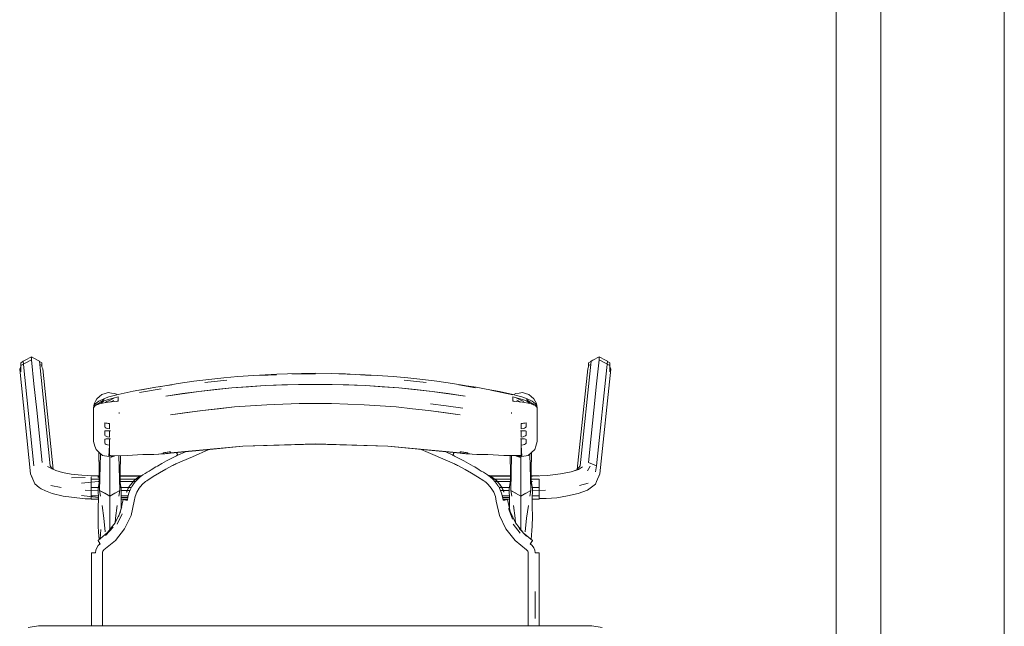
# Model space of a CAD drawing. Header units: millimetres. Extents: x 321 to 585, y -277 to 9.
# Tile 73 of 256: x 395.33 to 397.09, y -214.26 to -213.17. Entities that reach past the tile are written whole.
import ezdxf

# ---------------------------------------------------------------- set-up
doc = ezdxf.new("R2010")
doc.units = ezdxf.units.MM
doc.header["$MEASUREMENT"] = 0
for name, color, linetype, lineweight in [('IFC-Elemento de mobília-Contorno', 152, 'Continuous', 5), ('IFC-Laje-Contorno', 134, 'Continuous', 5), ('IFC-Viga-Contorno', 66, 'Continuous', 5)]:
    doc.layers.add(name, color=color, linetype=linetype, lineweight=lineweight)

msp = doc.modelspace()

# ---------------------------------------------------------------- linework, layer by layer
at = {"layer": 'IFC-Elemento de mobília-Contorno', "color": 7, "lineweight": 5}
for p, q in [((395.34, -213.7816), (395.351, -213.7754)), ((395.351, -213.7806), (395.351, -213.7754)), ((395.351, -213.7754), (395.362, -213.7816)), ((396.3537, -213.7816), (396.3647, -213.7754)), ((396.3647, -213.7806), (396.3647, -213.7754)), ((396.3647, -213.7754), (396.3758, -213.7816)), ((395.3302, -213.7973), (395.3322, -213.7926)), ((395.3322, -213.7911), (395.351, -213.7806)), ((395.3322, -213.7859), (395.3359, -213.7839)), ((395.3322, -213.7911), (395.3322, -213.7859)), ((395.3322, -213.802), (395.3322, -213.7911)), ((395.3359, -213.7839), (395.3362, -213.7831)), ((395.3362, -213.7831), (395.34, -213.7816)), ((395.3362, -213.7831), (395.3556, -213.97)), ((395.351, -213.7806), (395.3512, -213.7807)), ((395.3512, -213.7807), (395.3557, -213.8239)), ((395.362, -213.7816), (395.3655, -213.7829)), ((395.3655, -213.7829), (395.3848, -213.9698)), ((395.3655, -213.7829), (395.3658, -213.7837)), ((395.3658, -213.7837), (395.3699, -213.7859)), ((395.3661, -213.789), (395.3699, -213.7911)), ((395.3699, -213.7932), (395.3699, -213.7859)), ((395.3699, -213.7911), (395.3699, -213.7859)), ((395.3699, -213.7932), (395.3699, -213.7911)), ((395.3699, -213.7932), (395.3715, -213.7971)), ((396.3309, -213.9698), (396.3503, -213.7829)), ((396.3442, -213.7971), (396.3459, -213.7932)), ((396.3459, -213.7859), (396.3499, -213.7837)), ((396.3459, -213.7911), (396.3459, -213.7859)), ((396.3459, -213.7911), (396.3496, -213.789)), ((396.3459, -213.7932), (396.3459, -213.7911)), ((396.3499, -213.7837), (396.3503, -213.7829)), ((396.3503, -213.7829), (396.3537, -213.7816)), ((396.3601, -213.8239), (396.3645, -213.7807)), ((396.3602, -213.97), (396.3795, -213.7831)), ((396.3645, -213.7807), (396.3647, -213.7806)), ((396.3647, -213.7806), (396.3836, -213.7911)), ((396.3758, -213.7816), (396.3795, -213.7831)), ((396.3795, -213.7831), (396.3798, -213.7839)), ((396.3798, -213.7839), (396.3836, -213.7859)), ((396.3836, -213.7926), (396.3836, -213.7859)), ((396.3836, -213.7911), (396.3836, -213.7859)), ((396.3836, -213.802), (396.3836, -213.7911)), ((396.3836, -213.7926), (396.3856, -213.7973)), ((395.3302, -213.7973), (395.3495, -213.9842)), ((395.3715, -213.7971), (395.3901, -213.9761)), ((395.6944, -213.8128), (395.7195, -213.8107)), ((395.7195, -213.8107), (395.7478, -213.8086)), ((395.7478, -213.8086), (395.7892, -213.8062)), ((395.7589, -213.8085), (395.7886, -213.8076)), ((395.7892, -213.8062), (395.8082, -213.8057)), ((395.8082, -213.8057), (395.833, -213.805)), ((395.816, -213.8057), (395.8581, -213.8057)), ((395.833, -213.805), (395.8581, -213.8049)), ((395.8581, -213.8049), (395.8863, -213.8051)), ((395.8863, -213.8051), (395.9118, -213.8057)), ((395.9002, -213.8057), (395.929, -213.8067)), ((395.9118, -213.8057), (395.929, -213.8067)), ((395.929, -213.8067), (395.9572, -213.8085)), ((395.9365, -213.8072), (395.9684, -213.8086)), ((395.9684, -213.8086), (395.9967, -213.8107)), ((395.9967, -213.8107), (396.0233, -213.813)), ((396.3256, -213.9764), (396.3442, -213.7971)), ((396.3662, -213.9842), (396.3856, -213.7973)), ((395.3557, -213.8239), (395.3605, -213.8706)), ((395.5732, -213.8298), (395.6018, -213.8253)), ((395.5793, -213.8288), (395.6131, -213.8232)), ((395.6131, -213.8232), (395.6409, -213.8191)), ((395.6409, -213.8191), (395.6676, -213.8157)), ((395.6606, -213.8212), (395.6999, -213.817)), ((395.6676, -213.8157), (395.6944, -213.8128)), ((395.7089, -213.8309), (395.7685, -213.8268)), ((395.7387, -213.8288), (395.7685, -213.8268)), ((395.7685, -213.8268), (395.8282, -213.8247)), ((395.7685, -213.8268), (395.7983, -213.8257)), ((395.7983, -213.8257), (395.8282, -213.8247)), ((395.8282, -213.8247), (395.888, -213.8247)), ((395.8282, -213.8247), (395.8581, -213.8247)), ((395.8581, -213.8247), (395.888, -213.8247)), ((395.888, -213.8247), (395.9477, -213.8268)), ((395.888, -213.8247), (395.9178, -213.8257)), ((395.9178, -213.8257), (395.9477, -213.8268)), ((395.9477, -213.8268), (396.0072, -213.8309)), ((395.9477, -213.8268), (395.9774, -213.8288)), ((396.0163, -213.817), (396.0556, -213.8212)), ((396.0233, -213.813), (396.05, -213.8159)), ((396.05, -213.8159), (396.0752, -213.8191)), ((396.0752, -213.8191), (396.103, -213.8232)), ((396.103, -213.8232), (396.1242, -213.8267)), ((396.1143, -213.8253), (396.144, -213.8307)), ((396.1143, -213.8253), (396.1454, -213.8297)), ((396.3552, -213.8706), (396.3601, -213.8239)), ((395.4726, -213.8465), (395.4771, -213.8427)), ((395.4771, -213.8427), (395.4827, -213.841)), ((395.4827, -213.841), (395.4884, -213.8394)), ((395.4884, -213.8394), (395.4943, -213.8401)), ((395.4895, -213.8471), (395.4966, -213.8448)), ((395.4943, -213.8401), (395.5002, -213.8408)), ((395.4966, -213.8448), (395.5057, -213.8425)), ((395.5002, -213.8408), (395.5039, -213.8429)), ((395.5057, -213.8425), (395.5326, -213.837)), ((395.5326, -213.837), (395.5563, -213.8324)), ((395.544, -213.8393), (395.5826, -213.8324)), ((395.5446, -213.8349), (395.5732, -213.8298)), ((395.5563, -213.8324), (395.5732, -213.8298)), ((395.591, -213.8454), (395.6497, -213.8371)), ((395.591, -213.8454), (395.6209, -213.8412)), ((395.6209, -213.8412), (395.6497, -213.8371)), ((395.6497, -213.8371), (395.7089, -213.8309)), ((395.6497, -213.8371), (395.6793, -213.834)), ((395.6793, -213.834), (395.7089, -213.8309)), ((395.7089, -213.8309), (395.7387, -213.8288)), ((395.9774, -213.8288), (396.0072, -213.8309)), ((396.0072, -213.8309), (396.0664, -213.8371)), ((396.0072, -213.8309), (396.0368, -213.834)), ((396.0368, -213.834), (396.0664, -213.8371)), ((396.0664, -213.8371), (396.1252, -213.8454)), ((396.0664, -213.8371), (396.0953, -213.8412)), ((396.0953, -213.8412), (396.1252, -213.8454)), ((396.1454, -213.8297), (396.1629, -213.8331)), ((396.1629, -213.8331), (396.1867, -213.8375)), ((396.1715, -213.8349), (396.2107, -213.8433)), ((396.1867, -213.8375), (396.2105, -213.8425)), ((396.2105, -213.8425), (396.2195, -213.8448)), ((396.2123, -213.8429), (396.216, -213.8408)), ((396.216, -213.8408), (396.2219, -213.8401)), ((396.2195, -213.8448), (396.2266, -213.8471)), ((396.2219, -213.8401), (396.2278, -213.8394)), ((396.2278, -213.8394), (396.2334, -213.8411)), ((396.2334, -213.8411), (396.2391, -213.8427)), ((396.2391, -213.8427), (396.2436, -213.8465)), ((395.4621, -213.8662), (395.4632, -213.8591)), ((395.4621, -213.8662), (395.4651, -213.8593)), ((395.4621, -213.8662), (395.4652, -213.8617)), ((395.4632, -213.8591), (395.4656, -213.8547)), ((395.4638, -213.8641), (395.4652, -213.8624)), ((395.4651, -213.8593), (395.4712, -213.8547)), ((395.4652, -213.8617), (395.4745, -213.8565)), ((395.4652, -213.8624), (395.4743, -213.859)), ((395.4656, -213.8547), (395.468, -213.8503)), ((395.4664, -213.861), (395.4694, -213.8608)), ((395.468, -213.8503), (395.4726, -213.8465)), ((395.4707, -213.8603), (395.4723, -213.858)), ((395.4712, -213.8547), (395.4814, -213.8498)), ((395.4743, -213.859), (395.4884, -213.8564)), ((395.4745, -213.8565), (395.481, -213.8514)), ((395.4745, -213.8565), (395.4882, -213.8515)), ((395.4752, -213.8588), (395.476, -213.8578)), ((395.476, -213.8578), (395.4799, -213.8546)), ((395.4814, -213.8498), (395.4895, -213.8471)), ((395.4836, -213.8572), (395.4858, -213.8552)), ((395.4858, -213.8552), (395.4928, -213.852)), ((395.4882, -213.8515), (395.5057, -213.847)), ((395.4884, -213.8564), (395.5057, -213.8548)), ((395.4913, -213.8561), (395.4984, -213.8532)), ((395.4928, -213.852), (395.4997, -213.8486)), ((395.5022, -213.8551), (395.5057, -213.8541)), ((395.5043, -213.8545), (395.5051, -213.8548)), ((395.5057, -213.849), (395.5057, -213.847)), ((395.5057, -213.8509), (395.5057, -213.849)), ((395.5057, -213.8528), (395.5057, -213.8509)), ((395.5057, -213.8548), (395.5057, -213.8528)), ((395.7136, -213.865), (395.7713, -213.8609)), ((395.7136, -213.865), (395.7425, -213.8629)), ((395.7425, -213.8629), (395.7713, -213.8609)), ((395.7713, -213.8609), (395.8291, -213.8588)), ((395.8002, -213.8598), (395.8291, -213.8588)), ((395.8291, -213.8588), (395.887, -213.8588)), ((395.8291, -213.8588), (395.8581, -213.8588)), ((395.8581, -213.8588), (395.887, -213.8588)), ((395.887, -213.8588), (395.9449, -213.8609)), ((395.887, -213.8588), (395.9159, -213.8598)), ((395.9449, -213.8609), (396.0025, -213.865)), ((395.9449, -213.8609), (395.9737, -213.8629)), ((395.9737, -213.8629), (396.0025, -213.865)), ((396.0633, -213.8591), (396.0917, -213.8631)), ((396.0633, -213.8591), (396.0914, -213.8631)), ((396.0914, -213.8631), (396.1211, -213.8673)), ((396.0917, -213.8631), (396.1211, -213.8673)), ((396.2104, -213.849), (396.2104, -213.847)), ((396.2104, -213.847), (396.2279, -213.8515)), ((396.2104, -213.8509), (396.2104, -213.849)), ((396.2104, -213.8528), (396.2104, -213.8509)), ((396.2104, -213.8548), (396.2104, -213.8528)), ((396.2104, -213.8541), (396.2139, -213.8551)), ((396.2104, -213.8548), (396.2278, -213.8564)), ((396.2107, -213.8548), (396.2116, -213.8544)), ((396.2165, -213.8486), (396.2234, -213.8521)), ((396.2177, -213.8531), (396.2248, -213.8561)), ((396.2234, -213.8521), (396.2303, -213.8552)), ((396.2266, -213.8471), (396.2347, -213.8498)), ((396.2278, -213.8564), (396.2418, -213.859)), ((396.2279, -213.8515), (396.2417, -213.8565)), ((396.2347, -213.8498), (396.2449, -213.8547)), ((396.2352, -213.8514), (396.2417, -213.8565)), ((396.2356, -213.8543), (396.24, -213.8578)), ((396.24, -213.8578), (396.2407, -213.8588)), ((396.2417, -213.8565), (396.2509, -213.8617)), ((396.2418, -213.859), (396.2509, -213.8624)), ((396.2436, -213.8465), (396.2481, -213.8503)), ((396.2436, -213.858), (396.245, -213.8601)), ((396.2449, -213.8547), (396.2508, -213.8591)), ((396.2469, -213.8609), (396.2496, -213.861)), ((396.2481, -213.8503), (396.2505, -213.8546)), ((396.2505, -213.8546), (396.2529, -213.8589)), ((396.2508, -213.8591), (396.2541, -213.8661)), ((396.2509, -213.8617), (396.2541, -213.8661)), ((396.2509, -213.8624), (396.2524, -213.8641)), ((396.2529, -213.8589), (396.2541, -213.8661)), ((395.3605, -213.8706), (395.3654, -213.9173)), ((395.4621, -213.8662), (395.4638, -213.8641)), ((395.4621, -213.8812), (395.4621, -213.8662)), ((395.4621, -213.8962), (395.4621, -213.8812)), ((395.5076, -213.8747), (395.5078, -213.8757)), ((395.5076, -213.8747), (395.508, -213.8769)), ((395.5078, -213.8757), (395.508, -213.8769)), ((395.5994, -213.8792), (395.6563, -213.8711)), ((395.5994, -213.8792), (395.6286, -213.8751)), ((395.6286, -213.8751), (395.6563, -213.8711)), ((395.6563, -213.8711), (395.7136, -213.865)), ((395.6563, -213.8711), (395.685, -213.868)), ((395.685, -213.868), (395.7136, -213.865)), ((396.0025, -213.865), (396.0312, -213.8681)), ((396.0312, -213.8681), (396.0598, -213.8711)), ((396.0598, -213.8711), (396.1167, -213.8792)), ((396.0598, -213.8711), (396.0875, -213.8751)), ((396.0875, -213.8751), (396.1167, -213.8792)), ((396.2081, -213.8769), (396.2085, -213.8747)), ((396.2081, -213.8769), (396.2083, -213.8757)), ((396.2083, -213.8757), (396.2085, -213.8747)), ((396.2524, -213.8641), (396.2541, -213.8661)), ((396.2541, -213.8812), (396.2541, -213.8661)), ((396.2541, -213.8962), (396.2541, -213.8812)), ((396.3504, -213.9173), (396.3552, -213.8706)), ((395.4621, -213.9113), (395.4621, -213.8962)), ((395.4821, -213.893), (395.4841, -213.8936)), ((395.4821, -213.8949), (395.4821, -213.893)), ((395.4821, -213.8969), (395.4821, -213.8949)), ((395.4821, -213.8988), (395.4821, -213.8969)), ((395.4821, -213.9007), (395.4821, -213.8988)), ((395.4841, -213.8936), (395.4863, -213.894)), ((395.4863, -213.894), (395.4884, -213.8943)), ((395.4884, -213.8943), (395.4905, -213.8944)), ((395.4905, -213.8968), (395.4905, -213.8944)), ((395.4905, -213.8992), (395.4905, -213.8968)), ((396.2256, -213.8944), (396.2277, -213.8943)), ((396.2256, -213.8968), (396.2256, -213.8944)), ((396.2256, -213.8992), (396.2256, -213.8968)), ((396.2277, -213.8943), (396.2299, -213.894)), ((396.2299, -213.894), (396.232, -213.8936)), ((396.232, -213.8936), (396.2341, -213.893)), ((396.2341, -213.8949), (396.2341, -213.893)), ((396.2341, -213.8969), (396.2341, -213.8949)), ((396.2341, -213.8988), (396.2341, -213.8969)), ((396.2341, -213.9007), (396.2341, -213.8988)), ((396.2541, -213.9112), (396.2541, -213.8962)), ((395.4621, -213.9263), (395.4621, -213.9113)), ((395.4821, -213.9007), (395.4827, -213.9016)), ((395.4821, -213.9082), (395.4827, -213.9077)), ((395.4821, -213.91), (395.4821, -213.9082)), ((395.4821, -213.9117), (395.4821, -213.91)), ((395.4821, -213.9135), (395.4821, -213.9117)), ((395.4821, -213.9153), (395.4821, -213.9135)), ((395.4821, -213.9153), (395.4827, -213.9162)), ((395.4827, -213.9016), (395.4845, -213.9027)), ((395.4827, -213.9077), (395.4845, -213.9075)), ((395.4827, -213.9162), (395.4845, -213.9173)), ((395.4845, -213.9027), (395.4872, -213.9036)), ((395.4845, -213.9075), (395.4872, -213.9075)), ((395.4872, -213.9036), (395.4905, -213.9041)), ((395.4872, -213.9075), (395.4905, -213.9075)), ((395.4905, -213.9017), (395.4905, -213.8992)), ((395.4905, -213.9041), (395.4905, -213.9017)), ((395.4905, -213.9103), (395.4905, -213.9075)), ((395.4905, -213.9131), (395.4905, -213.9103)), ((395.4905, -213.9159), (395.4905, -213.9131)), ((395.4905, -213.9187), (395.4905, -213.9159)), ((395.4909, -213.9075), (395.4921, -213.9075)), ((395.4909, -213.9075), (395.4921, -213.9075)), ((395.4913, -213.9075), (395.4921, -213.9075)), ((395.4917, -213.9075), (395.4921, -213.9075)), ((396.2241, -213.9075), (396.2249, -213.9075)), ((396.2241, -213.9075), (396.2244, -213.9075)), ((396.2241, -213.9075), (396.2252, -213.9075)), ((396.2241, -213.9075), (396.2249, -213.9075)), ((396.2256, -213.9017), (396.2256, -213.8992)), ((396.2256, -213.9041), (396.2256, -213.9017)), ((396.2256, -213.9041), (396.229, -213.9036)), ((396.2256, -213.9103), (396.2256, -213.9075)), ((396.2256, -213.9075), (396.229, -213.9075)), ((396.2256, -213.9131), (396.2256, -213.9103)), ((396.2256, -213.9159), (396.2256, -213.9131)), ((396.2256, -213.9187), (396.2256, -213.9159)), ((396.229, -213.9036), (396.2317, -213.9027)), ((396.229, -213.9075), (396.2317, -213.9075)), ((396.2317, -213.9027), (396.2334, -213.9016)), ((396.2317, -213.9075), (396.2334, -213.9077)), ((396.2317, -213.9173), (396.2334, -213.9162)), ((396.2334, -213.9016), (396.2341, -213.9007)), ((396.2334, -213.9077), (396.2341, -213.9082)), ((396.2334, -213.9162), (396.2341, -213.9153)), ((396.2341, -213.91), (396.2341, -213.9082)), ((396.2341, -213.9117), (396.2341, -213.91)), ((396.2341, -213.9135), (396.2341, -213.9117)), ((396.2341, -213.9153), (396.2341, -213.9135)), ((396.2541, -213.9263), (396.2541, -213.9112)), ((395.3654, -213.9173), (395.3702, -213.9641)), ((395.4621, -213.9263), (395.4646, -213.9349)), ((395.4821, -213.9228), (395.4827, -213.9222)), ((395.4821, -213.9245), (395.4821, -213.9228)), ((395.4821, -213.9263), (395.4821, -213.9245)), ((395.4821, -213.9281), (395.4821, -213.9263)), ((395.4821, -213.9298), (395.4821, -213.9281)), ((395.4821, -213.9298), (395.4827, -213.9307)), ((395.4827, -213.9222), (395.4845, -213.9221)), ((395.4827, -213.9307), (395.4845, -213.9318)), ((395.4845, -213.9173), (395.4872, -213.9182)), ((395.4845, -213.9221), (395.4872, -213.9221)), ((395.4845, -213.9318), (395.4872, -213.9328)), ((395.4872, -213.9182), (395.4905, -213.9187)), ((395.4872, -213.9221), (395.4905, -213.9221)), ((395.4872, -213.9328), (395.4905, -213.9332)), ((395.4895, -213.9536), (395.4905, -213.9332)), ((395.4905, -213.9249), (395.4905, -213.9221)), ((395.4905, -213.9276), (395.4905, -213.9249)), ((395.4905, -213.9304), (395.4905, -213.9276)), ((395.4905, -213.9332), (395.4905, -213.9304)), ((395.4905, -213.9516), (395.4905, -213.9332)), ((395.4909, -213.922), (395.491, -213.922)), ((395.4913, -213.922), (395.4921, -213.922)), ((395.4913, -213.922), (395.4921, -213.922)), ((395.4917, -213.922), (395.4921, -213.922)), ((395.7285, -213.9348), (395.8581, -213.9307)), ((395.7285, -213.9352), (395.7933, -213.9332)), ((395.7933, -213.9332), (395.8581, -213.9312)), ((395.8581, -213.9307), (395.9877, -213.9348)), ((395.8581, -213.9312), (395.9229, -213.9332)), ((395.9229, -213.9332), (395.9877, -213.9352)), ((396.2241, -213.922), (396.2244, -213.922)), ((396.2241, -213.922), (396.2249, -213.922)), ((396.2241, -213.922), (396.2248, -213.922)), ((396.2256, -213.9187), (396.229, -213.9182)), ((396.2256, -213.9249), (396.2256, -213.9221)), ((396.2256, -213.9221), (396.229, -213.9221)), ((396.2256, -213.9276), (396.2256, -213.9249)), ((396.2256, -213.9304), (396.2256, -213.9276)), ((396.2256, -213.9332), (396.2256, -213.9304)), ((396.2256, -213.9332), (396.229, -213.9328)), ((396.2256, -213.9516), (396.2256, -213.9332)), ((396.2256, -213.9332), (396.2266, -213.9536)), ((396.229, -213.9182), (396.2317, -213.9173)), ((396.229, -213.9221), (396.2317, -213.9221)), ((396.229, -213.9328), (396.2317, -213.9318)), ((396.2317, -213.9221), (396.2334, -213.9222)), ((396.2317, -213.9318), (396.2334, -213.9307)), ((396.2334, -213.9222), (396.2341, -213.9228)), ((396.2334, -213.9307), (396.2341, -213.9298)), ((396.2341, -213.9245), (396.2341, -213.9228)), ((396.2341, -213.9263), (396.2341, -213.9245)), ((396.2341, -213.9281), (396.2341, -213.9263)), ((396.2341, -213.9298), (396.2341, -213.9281)), ((396.2516, -213.9349), (396.2541, -213.9263)), ((396.3455, -213.9641), (396.3504, -213.9173)), ((395.4646, -213.9349), (395.4664, -213.9411)), ((395.4664, -213.9411), (395.4722, -213.9463)), ((395.4716, -213.9458), (395.4729, -214.0138)), ((395.4722, -213.9463), (395.478, -213.9515)), ((395.4729, -214.0138), (395.4746, -213.9485)), ((395.478, -213.9515), (395.4818, -213.9522)), ((395.4905, -213.9516), (395.4943, -213.952)), ((395.4905, -213.9516), (395.4915, -213.9517)), ((395.4915, -213.9517), (395.4924, -213.9518)), ((395.498, -213.9519), (395.5218, -213.9513)), ((395.5088, -214.0138), (395.51, -213.9516)), ((395.5218, -213.9513), (395.5499, -213.9501)), ((395.5499, -213.9501), (395.5529, -213.9498)), ((395.5529, -213.9498), (395.557, -213.95)), ((395.557, -213.95), (395.5611, -213.95)), ((395.5611, -213.95), (395.5653, -213.95)), ((395.5653, -213.95), (395.5696, -213.95)), ((395.5695, -213.9501), (395.5879, -213.9486)), ((395.5695, -213.95), (395.5695, -213.9501)), ((395.5695, -213.9501), (395.5696, -213.95)), ((395.5779, -213.9492), (395.5861, -213.9482)), ((395.5779, -213.9492), (395.5862, -213.9484)), ((395.5861, -213.9476), (395.5865, -213.9471)), ((395.5861, -213.9477), (395.5861, -213.9476)), ((395.5861, -213.9479), (395.5861, -213.9477)), ((395.5861, -213.948), (395.5861, -213.9479)), ((395.5861, -213.9482), (395.5861, -213.948)), ((395.5862, -213.9484), (395.5868, -213.9486)), ((395.5865, -213.9471), (395.5875, -213.9467)), ((395.5868, -213.9486), (395.5879, -213.9486)), ((395.5875, -213.9467), (395.5892, -213.9462)), ((395.5879, -213.9486), (395.5894, -213.9484)), ((395.5892, -213.9462), (395.5911, -213.946)), ((395.5894, -213.9484), (395.5911, -213.9483)), ((395.5911, -213.946), (395.5932, -213.9457)), ((395.5911, -213.9483), (395.5931, -213.948)), ((395.5931, -213.948), (395.5952, -213.9478)), ((395.5932, -213.9457), (395.5952, -213.9455)), ((395.5952, -213.9455), (395.5973, -213.9452)), ((395.5952, -213.9478), (395.5973, -213.9475)), ((395.5973, -213.9452), (395.5994, -213.945)), ((395.5973, -213.9475), (395.5994, -213.9473)), ((395.5989, -213.945), (395.5994, -213.9473)), ((395.5989, -213.945), (395.5994, -213.9473)), ((395.5994, -213.9468), (395.7285, -213.9348)), ((395.5994, -213.9473), (395.6639, -213.9412)), ((395.5994, -213.9454), (395.5994, -213.945)), ((395.5994, -213.9459), (395.5994, -213.9454)), ((395.5994, -213.9464), (395.5994, -213.9459)), ((395.5994, -213.9468), (395.5994, -213.9464)), ((395.6097, -213.9463), (395.61, -213.9469)), ((395.61, -213.9469), (395.6112, -213.9493)), ((395.6101, -213.9463), (395.6112, -213.9483)), ((395.6108, -213.9517), (395.6116, -213.9513)), ((395.6112, -213.9483), (395.6125, -213.9509)), ((395.6112, -213.9493), (395.6116, -213.9491)), ((395.6112, -213.9493), (395.6116, -213.9491)), ((395.6112, -213.9493), (395.6121, -213.9511)), ((395.6116, -213.9513), (395.6125, -213.9509)), ((395.6125, -213.9509), (395.626, -213.9448)), ((395.6125, -213.9509), (395.6259, -213.9448)), ((395.6386, -213.9537), (395.6681, -213.9409)), ((395.6639, -213.9412), (395.7285, -213.9352)), ((395.6681, -213.9409), (395.6684, -213.9408)), ((395.9877, -213.9348), (396.1167, -213.9468)), ((395.9877, -213.9352), (396.0666, -213.9426)), ((396.0472, -213.9408), (396.1066, -213.9666)), ((396.0666, -213.9426), (396.1168, -213.9473)), ((396.0897, -213.9447), (396.1033, -213.9509)), ((396.0897, -213.9447), (396.1033, -213.9509)), ((396.1033, -213.9509), (396.1046, -213.9483)), ((396.1033, -213.9509), (396.1041, -213.9513)), ((396.1036, -213.9511), (396.1046, -213.9493)), ((396.1041, -213.9513), (396.1049, -213.9517)), ((396.1042, -213.9491), (396.1046, -213.9493)), ((396.1042, -213.9491), (396.1046, -213.9493)), ((396.1046, -213.9483), (396.1056, -213.9462)), ((396.1046, -213.9493), (396.1058, -213.9469)), ((396.1058, -213.9469), (396.106, -213.9463)), ((396.1167, -213.9454), (396.1167, -213.945)), ((396.1167, -213.945), (396.1188, -213.9452)), ((396.1167, -213.9459), (396.1167, -213.9454)), ((396.1167, -213.9464), (396.1167, -213.9459)), ((396.1167, -213.9468), (396.1167, -213.9464)), ((396.1168, -213.9473), (396.1189, -213.9475)), ((396.1188, -213.9452), (396.1209, -213.9455)), ((396.1189, -213.9475), (396.1209, -213.9478)), ((396.1209, -213.9455), (396.123, -213.9457)), ((396.1209, -213.9478), (396.123, -213.948)), ((396.123, -213.9457), (396.1251, -213.946)), ((396.123, -213.948), (396.1251, -213.9483)), ((396.1251, -213.946), (396.127, -213.9462)), ((396.1251, -213.9483), (396.1267, -213.9484)), ((396.1267, -213.9484), (396.1282, -213.9486)), ((396.127, -213.9462), (396.1286, -213.9467)), ((396.1282, -213.9486), (396.1467, -213.9501)), ((396.1282, -213.9486), (396.1293, -213.9486)), ((396.1286, -213.9467), (396.1297, -213.9471)), ((396.1293, -213.9486), (396.13, -213.9484)), ((396.1297, -213.9471), (396.1301, -213.9476)), ((396.13, -213.9484), (396.1382, -213.9492)), ((396.1301, -213.9477), (396.1301, -213.9476)), ((396.1301, -213.9479), (396.1301, -213.9477)), ((396.1301, -213.948), (396.1301, -213.9479)), ((396.1301, -213.9482), (396.1301, -213.948)), ((396.1301, -213.9482), (396.1382, -213.9492)), ((396.1465, -213.95), (396.1467, -213.9501)), ((396.1465, -213.95), (396.1508, -213.95)), ((396.1467, -213.9501), (396.1467, -213.95)), ((396.1508, -213.95), (396.155, -213.95)), ((396.155, -213.95), (396.1592, -213.95)), ((396.1592, -213.95), (396.1632, -213.9498)), ((396.1632, -213.9498), (396.1662, -213.9501)), ((396.1662, -213.9501), (396.1944, -213.9513)), ((396.1944, -213.9513), (396.2143, -213.9517)), ((396.1944, -213.9513), (396.2056, -213.9514)), ((396.1944, -213.9513), (396.2256, -213.9516)), ((396.2056, -213.9514), (396.2057, -213.9514)), ((396.2056, -213.9514), (396.2256, -213.9516)), ((396.2056, -213.9514), (396.2213, -213.952)), ((396.2057, -213.9515), (396.2069, -214.0138)), ((396.2069, -214.0138), (396.2085, -213.9516)), ((396.2235, -213.9519), (396.2256, -213.9516)), ((396.2245, -213.9517), (396.2256, -213.9516)), ((396.2343, -213.9522), (396.2382, -213.9515)), ((396.2382, -213.9515), (396.244, -213.9463)), ((396.2412, -213.9488), (396.2428, -214.0138)), ((396.2428, -214.0138), (396.2441, -213.9462)), ((396.244, -213.9463), (396.2498, -213.9411)), ((396.2498, -213.9411), (396.2516, -213.9349)), ((395.4818, -213.9522), (395.4857, -213.9529)), ((395.4857, -213.9529), (395.4895, -213.9536)), ((395.4895, -213.9536), (395.4905, -213.9538)), ((395.4905, -213.9538), (395.4915, -213.954)), ((395.4909, -213.9567), (395.4909, -213.9539)), ((395.4909, -213.9903), (395.4909, -213.9567)), ((395.4915, -213.954), (395.4924, -213.9542)), ((395.4924, -213.9518), (395.4933, -213.9519)), ((395.4924, -213.9542), (395.4934, -213.9544)), ((395.4933, -213.9519), (395.4943, -213.952)), ((395.4934, -213.9544), (395.4942, -213.9541)), ((395.4942, -213.9541), (395.495, -213.9538)), ((395.4943, -213.952), (395.498, -213.9519)), ((395.4943, -213.952), (395.4952, -213.952)), ((395.495, -213.9538), (395.4953, -213.9536)), ((395.4952, -213.952), (395.4957, -213.952)), ((395.4953, -213.9536), (395.4957, -213.9535)), ((395.4957, -213.952), (395.4961, -213.952)), ((395.4957, -213.9535), (395.4961, -213.9533)), ((395.4961, -213.952), (395.4966, -213.952)), ((395.4961, -213.9533), (395.4965, -213.9532)), ((395.4965, -213.9532), (395.4969, -213.9531)), ((395.4966, -213.952), (395.497, -213.952)), ((395.4969, -213.9531), (395.4973, -213.9529)), ((395.497, -213.952), (395.4975, -213.952)), ((395.4973, -213.9529), (395.4977, -213.9528)), ((395.4975, -213.952), (395.498, -213.9519)), ((395.4977, -213.9528), (395.498, -213.9526)), ((395.498, -213.9526), (395.4984, -213.9525)), ((395.4984, -213.9525), (395.4988, -213.9523)), ((395.4988, -213.9523), (395.4992, -213.9522)), ((395.4992, -213.9522), (395.4996, -213.952)), ((395.4996, -213.952), (395.4998, -213.9519)), ((395.5072, -213.9517), (395.5088, -214.0138)), ((395.5759, -213.9704), (395.5841, -213.9657)), ((395.5841, -213.9657), (395.5924, -213.9612)), ((395.5924, -213.9612), (395.6007, -213.9568)), ((395.6007, -213.9568), (395.6092, -213.9526)), ((395.6037, -213.9694), (395.6056, -213.9684)), ((395.6056, -213.9684), (395.6074, -213.9675)), ((395.6074, -213.9675), (395.6092, -213.9666)), ((395.6092, -213.9526), (395.61, -213.9521)), ((395.6092, -213.9666), (395.6386, -213.9537)), ((395.61, -213.9521), (395.6108, -213.9517)), ((396.1049, -213.9517), (396.1058, -213.9521)), ((396.1058, -213.9521), (396.1066, -213.9526)), ((396.1066, -213.9526), (396.115, -213.9568)), ((396.1066, -213.9666), (396.1084, -213.9675)), ((396.1084, -213.9675), (396.1102, -213.9684)), ((396.1102, -213.9684), (396.112, -213.9694)), ((396.115, -213.9568), (396.1233, -213.9612)), ((396.1233, -213.9612), (396.1316, -213.9657)), ((396.1316, -213.9657), (396.1398, -213.9704)), ((396.2159, -213.9518), (396.216, -213.9518)), ((396.216, -213.9518), (396.2165, -213.952)), ((396.2163, -213.9518), (396.2165, -213.952)), ((396.2165, -213.9518), (396.2165, -213.952)), ((396.2165, -213.952), (396.2169, -213.9522)), ((396.2166, -213.9518), (396.2169, -213.9522)), ((396.2168, -213.9518), (396.2169, -213.9522)), ((396.2168, -213.9518), (396.2173, -213.9523)), ((396.2169, -213.9522), (396.2173, -213.9523)), ((396.2173, -213.9523), (396.2173, -213.9519)), ((396.2173, -213.9523), (396.2177, -213.9525)), ((396.2177, -213.9525), (396.2181, -213.9526)), ((396.2179, -213.9519), (396.2185, -213.9528)), ((396.2181, -213.9526), (396.2185, -213.9528)), ((396.2185, -213.9519), (396.2185, -213.9528)), ((396.2185, -213.9528), (396.2189, -213.9529)), ((396.2189, -213.9529), (396.2193, -213.9531)), ((396.2193, -213.9531), (396.2196, -213.9532)), ((396.2196, -213.9532), (396.22, -213.9533)), ((396.22, -213.9533), (396.2204, -213.9535)), ((396.2204, -213.9535), (396.2208, -213.9536)), ((396.2205, -213.952), (396.2208, -213.952)), ((396.2208, -213.952), (396.2213, -213.952)), ((396.2208, -213.9536), (396.2212, -213.9538)), ((396.2212, -213.9538), (396.2216, -213.9539)), ((396.2213, -213.952), (396.2235, -213.9519)), ((396.2213, -213.952), (396.2219, -213.952)), ((396.2216, -213.9539), (396.222, -213.9541)), ((396.2219, -213.952), (396.2224, -213.9519)), ((396.222, -213.9541), (396.2224, -213.9542)), ((396.2224, -213.9519), (396.2229, -213.9519)), ((396.2224, -213.9542), (396.2227, -213.9544)), ((396.2227, -213.9544), (396.2232, -213.9543)), ((396.2229, -213.9519), (396.2235, -213.9519)), ((396.2232, -213.9543), (396.2237, -213.9542)), ((396.2235, -213.9519), (396.224, -213.9518)), ((396.2237, -213.9542), (396.2247, -213.954)), ((396.224, -213.9518), (396.2245, -213.9517)), ((396.2247, -213.954), (396.2256, -213.9538)), ((396.2249, -213.9567), (396.2249, -213.954)), ((396.2249, -213.9903), (396.2249, -213.9567)), ((396.2256, -213.9538), (396.2266, -213.9536)), ((396.2266, -213.9536), (396.2305, -213.9529)), ((396.2305, -213.9529), (396.2343, -213.9522)), ((396.3455, -213.9641), (396.3602, -213.97)), ((396.3455, -213.9641), (396.3529, -213.967)), ((395.3495, -213.9842), (395.3524, -213.9901)), ((395.3495, -213.9842), (395.3556, -213.9983)), ((395.38, -213.9714), (395.3944, -213.9781)), ((395.3848, -213.9698), (395.3884, -213.9751)), ((395.3855, -213.9729), (395.3892, -213.9757)), ((395.3944, -213.9781), (395.4066, -213.9818)), ((395.4066, -213.9818), (395.422, -213.9848)), ((395.422, -213.9848), (395.441, -213.9868)), ((395.5443, -213.9892), (395.5505, -213.9862)), ((395.5453, -213.9899), (395.5503, -213.9863)), ((395.5475, -213.9873), (395.5509, -213.9859)), ((395.5503, -213.9863), (395.554, -213.9839)), ((395.554, -213.9839), (395.5577, -213.9816)), ((395.5577, -213.9816), (395.5614, -213.9793)), ((395.5614, -213.9793), (395.5651, -213.977)), ((395.5651, -213.977), (395.5678, -213.9753)), ((395.5678, -213.9753), (395.5705, -213.9736)), ((395.5686, -213.9893), (395.5799, -213.9825)), ((395.5705, -213.9736), (395.5732, -213.972)), ((395.5732, -213.972), (395.5759, -213.9704)), ((395.5799, -213.9825), (395.591, -213.9762)), ((395.591, -213.9762), (395.6019, -213.9703)), ((395.6019, -213.9703), (395.6037, -213.9694)), ((396.112, -213.9694), (396.1138, -213.9703)), ((396.1138, -213.9703), (396.1252, -213.9765)), ((396.1252, -213.9765), (396.1365, -213.9829)), ((396.1365, -213.9829), (396.1476, -213.9897)), ((396.1398, -213.9704), (396.1425, -213.972)), ((396.1425, -213.972), (396.1452, -213.9736)), ((396.1452, -213.9736), (396.1479, -213.9753)), ((396.1479, -213.9753), (396.1506, -213.9769)), ((396.1506, -213.9769), (396.1543, -213.9793)), ((396.1543, -213.9793), (396.1581, -213.9816)), ((396.1581, -213.9816), (396.1618, -213.9839)), ((396.1618, -213.9839), (396.1655, -213.9863)), ((396.1648, -213.9859), (396.1682, -213.9873)), ((396.1654, -213.9863), (396.1715, -213.9892)), ((396.1654, -213.9863), (396.1704, -213.9899)), ((396.2722, -213.987), (396.2958, -213.9844)), ((396.2958, -213.9844), (396.3148, -213.9805)), ((396.3148, -213.9805), (396.3277, -213.9764)), ((396.3203, -213.9788), (396.3257, -213.9764)), ((396.3257, -213.9764), (396.3309, -213.9698)), ((396.3277, -213.9764), (396.3352, -213.972)), ((396.3438, -213.9787), (396.3486, -213.9709)), ((396.3582, -213.9807), (396.3602, -213.97)), ((396.3602, -213.9983), (396.3662, -213.9842)), ((396.3634, -213.9901), (396.3662, -213.9842)), ((395.3556, -213.9983), (395.3571, -214.0019)), ((395.3571, -214.0019), (395.3651, -214.0085)), ((395.4227, -213.9912), (395.4468, -213.9906)), ((395.4404, -214.0011), (395.4702, -213.9982)), ((395.441, -213.9868), (395.4702, -213.9887)), ((395.4579, -213.9879), (395.4579, -213.9877)), ((395.4579, -213.9877), (395.4724, -213.9877)), ((395.4579, -213.994), (395.4579, -213.9898)), ((395.4579, -213.994), (395.4726, -213.994)), ((395.4579, -214.0089), (395.4579, -213.994)), ((395.4702, -213.9908), (395.4702, -213.9887)), ((395.4702, -213.9887), (395.4725, -213.9887)), ((395.4702, -214.0114), (395.4726, -213.9957)), ((395.4702, -213.9982), (395.4722, -213.9982)), ((395.4909, -214.0239), (395.4909, -213.9903)), ((395.5091, -213.9957), (395.5116, -214.0114)), ((395.5092, -213.994), (395.5374, -213.994)), ((395.5093, -213.9877), (395.5468, -213.9877)), ((395.5093, -213.9887), (395.5451, -213.9887)), ((395.5095, -213.9982), (395.5327, -213.9982)), ((395.5251, -214.0084), (395.5282, -214.0037)), ((395.5258, -214.0071), (395.5278, -214.0041)), ((395.5278, -214.0041), (395.5313, -213.9997)), ((395.5278, -214.0041), (395.5289, -214.0026)), ((395.5289, -214.0026), (395.5313, -213.9997)), ((395.5304, -214.0009), (395.5326, -213.9984)), ((395.5313, -213.9997), (395.5353, -213.9958)), ((395.5313, -213.9997), (395.5344, -213.9965)), ((395.5316, -214.0052), (395.5322, -214.0043)), ((395.5322, -214.0043), (395.5329, -214.0034)), ((395.5328, -213.9982), (395.5368, -213.9982)), ((395.5329, -214.0034), (395.5366, -213.9985)), ((395.5344, -213.9965), (395.5406, -213.9914)), ((395.5352, -213.9958), (395.5395, -213.9923)), ((395.5366, -213.9985), (395.5408, -213.994)), ((395.5375, -213.994), (395.5408, -213.994)), ((395.5395, -213.9923), (395.5443, -213.9892)), ((395.5406, -213.9914), (395.5443, -213.9892)), ((395.5408, -213.994), (395.5453, -213.9899)), ((395.5436, -213.9896), (395.5446, -213.989)), ((395.5436, -214.0097), (395.5489, -214.0033)), ((395.5443, -213.9892), (395.5475, -213.9873)), ((395.5453, -213.9887), (395.547, -213.9887)), ((395.5473, -213.9877), (395.5484, -213.9877)), ((395.5489, -214.0033), (395.5508, -214.0015)), ((395.5508, -214.0015), (395.5528, -213.9998)), ((395.5528, -213.9998), (395.5549, -213.9982)), ((395.5549, -213.9982), (395.5571, -213.9967)), ((395.5571, -213.9967), (395.5686, -213.9893)), ((396.1476, -213.9897), (396.1587, -213.9967)), ((396.1587, -213.9967), (396.1609, -213.9982)), ((396.1608, -213.9982), (396.1629, -213.9998)), ((396.1629, -213.9998), (396.1649, -214.0015)), ((396.1649, -214.0015), (396.1668, -214.0033)), ((396.1668, -214.0033), (396.1722, -214.0097)), ((396.1673, -213.9877), (396.1683, -213.9877)), ((396.1682, -213.9873), (396.1715, -213.9892)), ((396.1687, -213.9887), (396.1704, -213.9887)), ((396.1689, -213.9877), (396.2064, -213.9877)), ((396.1704, -213.9899), (396.175, -213.994)), ((396.1706, -213.9887), (396.2065, -213.9887)), ((396.1712, -213.9891), (396.1722, -213.9896)), ((396.1715, -213.9892), (396.1762, -213.9923)), ((396.1715, -213.9892), (396.1751, -213.9914)), ((396.175, -213.994), (396.1783, -213.994)), ((396.175, -213.994), (396.1792, -213.9985)), ((396.1751, -213.9914), (396.1814, -213.9965)), ((396.1762, -213.9923), (396.1805, -213.9958)), ((396.1783, -213.994), (396.2066, -213.994)), ((396.1789, -213.9982), (396.1829, -213.9982)), ((396.1792, -213.9985), (396.1829, -214.0034)), ((396.1804, -213.9957), (396.1844, -213.9997)), ((396.1814, -213.9965), (396.1844, -213.9997)), ((396.1829, -214.0034), (396.1835, -214.0043)), ((396.183, -213.9982), (396.2062, -213.9982)), ((396.1832, -213.9985), (396.1853, -214.0009)), ((396.1835, -214.0043), (396.1841, -214.0052)), ((396.1844, -213.9997), (396.1869, -214.0026)), ((396.1844, -213.9997), (396.1879, -214.0041)), ((396.1869, -214.0026), (396.1879, -214.0041)), ((396.1876, -214.0037), (396.1907, -214.0084)), ((396.1879, -214.0041), (396.1899, -214.0071)), ((396.2042, -214.0114), (396.2066, -213.9957)), ((396.2249, -214.0239), (396.2249, -213.9903)), ((396.2431, -213.9957), (396.2456, -214.0114)), ((396.2432, -213.994), (396.2579, -213.994)), ((396.2433, -213.9877), (396.2579, -213.9877)), ((396.2433, -213.9887), (396.2456, -213.9887)), ((396.2435, -213.9982), (396.2456, -213.9982)), ((396.2456, -213.9887), (396.2722, -213.987)), ((396.2579, -213.9879), (396.2579, -213.9877)), ((396.2579, -213.994), (396.2579, -213.9937)), ((396.2579, -214.0089), (396.2579, -213.994)), ((396.3298, -214.0053), (396.3448, -214.0008)), ((396.3438, -214.0135), (396.3582, -214.0027)), ((396.3582, -214.0027), (396.3602, -213.9983)), ((395.3651, -214.0085), (395.3687, -214.0112)), ((395.3687, -214.0112), (395.3762, -214.0146)), ((395.3762, -214.0146), (395.3884, -214.0192)), ((395.3859, -214.0053), (395.4041, -214.009)), ((395.3884, -214.0192), (395.4077, -214.0241)), ((395.447, -214.0134), (395.4702, -214.0139)), ((395.4579, -214.0089), (395.4706, -214.0089)), ((395.4579, -214.0237), (395.4579, -214.0089)), ((395.4702, -214.0114), (395.4706, -214.0303)), ((395.4702, -214.0139), (395.4702, -214.0139)), ((395.4729, -214.0138), (395.4747, -214.0244)), ((395.4729, -214.0138), (395.4909, -214.0239)), ((395.4729, -214.0138), (395.4819, -214.0188)), ((395.4819, -214.0188), (395.4909, -214.0239)), ((395.4909, -214.0239), (395.5088, -214.0138)), ((395.4909, -214.0239), (395.4998, -214.0188)), ((395.4998, -214.0188), (395.5088, -214.0138)), ((395.5071, -214.0244), (395.5088, -214.0138)), ((395.5111, -214.0303), (395.5116, -214.0114)), ((395.5112, -214.0089), (395.5247, -214.0089)), ((395.5115, -214.0139), (395.5223, -214.0139)), ((395.5211, -214.0169), (395.5224, -214.0135)), ((395.5211, -214.0169), (395.5224, -214.0135)), ((395.5211, -214.0168), (395.5213, -214.0162)), ((395.5211, -214.0168), (395.5211, -214.0168)), ((395.5211, -214.0169), (395.5211, -214.0169)), ((395.5213, -214.0164), (395.5241, -214.0102)), ((395.5224, -214.0135), (395.5244, -214.0095)), ((395.5224, -214.0135), (395.524, -214.0103)), ((395.5224, -214.0139), (395.5271, -214.0139)), ((395.5234, -214.0251), (395.5252, -214.0189)), ((395.524, -214.0103), (395.5258, -214.0071)), ((395.5244, -214.0095), (395.5258, -214.0071)), ((395.5248, -214.0089), (395.5295, -214.0089)), ((395.5252, -214.0189), (395.5275, -214.0128)), ((395.5275, -214.0128), (395.5304, -214.0071)), ((395.5304, -214.0071), (395.531, -214.0062)), ((395.531, -214.0062), (395.5316, -214.0052)), ((395.5364, -214.0247), (395.5393, -214.0169)), ((395.5393, -214.0169), (395.5436, -214.0097)), ((396.1722, -214.0097), (396.1764, -214.0169)), ((396.1764, -214.0169), (396.1794, -214.0247)), ((396.1841, -214.0052), (396.1847, -214.0062)), ((396.1847, -214.0062), (396.1853, -214.0071)), ((396.1853, -214.0071), (396.1882, -214.0128)), ((396.1862, -214.0089), (396.1909, -214.0089)), ((396.1882, -214.0128), (396.1906, -214.0189)), ((396.1887, -214.0139), (396.1934, -214.0139)), ((396.1899, -214.0071), (396.1914, -214.0095)), ((396.1899, -214.0071), (396.1917, -214.0103)), ((396.1906, -214.0189), (396.1923, -214.0251)), ((396.191, -214.0089), (396.2046, -214.0089)), ((396.1914, -214.0095), (396.1933, -214.0135)), ((396.1917, -214.0102), (396.1945, -214.0164)), ((396.1917, -214.0103), (396.1933, -214.0135)), ((396.1933, -214.0135), (396.1947, -214.0169)), ((396.1933, -214.0135), (396.1947, -214.0169)), ((396.1935, -214.0139), (396.2042, -214.0139)), ((396.1944, -214.0161), (396.1947, -214.0168)), ((396.1947, -214.0168), (396.1947, -214.0168)), ((396.1947, -214.0169), (396.1947, -214.0169)), ((396.2042, -214.0114), (396.2046, -214.0303)), ((396.2069, -214.0138), (396.2087, -214.0244)), ((396.2069, -214.0138), (396.2249, -214.0239)), ((396.2069, -214.0138), (396.2159, -214.0188)), ((396.2165, -214.0192), (396.2249, -214.0239)), ((396.2249, -214.0239), (396.2428, -214.0138)), ((396.2249, -214.0239), (396.2338, -214.0188)), ((396.2411, -214.0244), (396.2428, -214.0138)), ((396.2451, -214.0303), (396.2456, -214.0114)), ((396.2452, -214.0089), (396.2579, -214.0089)), ((396.2455, -214.0139), (396.2456, -214.0139)), ((396.2456, -214.0139), (396.2687, -214.0134)), ((396.2579, -214.0237), (396.2579, -214.0089)), ((396.3081, -214.0238), (396.3275, -214.0193)), ((396.3275, -214.0193), (396.3438, -214.0135)), ((395.4077, -214.0241), (395.4227, -214.026)), ((395.4227, -214.026), (395.4468, -214.0287)), ((395.4404, -214.0231), (395.4702, -214.0266)), ((395.4468, -214.0287), (395.4579, -214.0287)), ((395.4579, -214.0237), (395.4705, -214.0237)), ((395.4579, -214.0297), (395.4579, -214.0237)), ((395.4579, -214.0297), (395.4706, -214.0297)), ((395.4702, -214.0266), (395.4705, -214.0266)), ((395.4702, -214.0276), (395.4702, -214.0266)), ((395.4702, -214.0276), (395.4702, -214.0266)), ((395.4705, -214.0427), (395.4706, -214.0303)), ((395.4909, -214.0346), (395.4909, -214.0239)), ((395.4909, -214.0537), (395.4909, -214.0346)), ((395.5102, -214.0511), (395.5149, -214.03)), ((395.5111, -214.0297), (395.5227, -214.0297)), ((395.5111, -214.0303), (395.5112, -214.0427)), ((395.5112, -214.0266), (395.5232, -214.0266)), ((395.5113, -214.0237), (395.5238, -214.0237)), ((395.5149, -214.03), (395.5155, -214.0303)), ((395.5155, -214.0303), (395.5171, -214.0307)), ((395.5171, -214.0307), (395.5195, -214.0311)), ((395.5195, -214.0311), (395.5224, -214.0315)), ((395.5224, -214.0315), (395.5234, -214.0251)), ((395.5289, -214.0586), (395.5347, -214.0329)), ((395.5347, -214.0329), (395.5364, -214.0247)), ((396.1794, -214.0247), (396.181, -214.0329)), ((396.181, -214.0329), (396.1869, -214.0586)), ((396.1919, -214.0237), (396.2045, -214.0237)), ((396.1923, -214.0251), (396.1934, -214.0314)), ((396.1925, -214.0266), (396.2045, -214.0266)), ((396.1931, -214.0297), (396.2046, -214.0297)), ((396.1934, -214.0314), (396.1962, -214.0311)), ((396.1962, -214.0311), (396.1986, -214.0307)), ((396.1986, -214.0307), (396.2003, -214.0303)), ((396.2003, -214.0303), (396.2008, -214.03)), ((396.2008, -214.03), (396.2057, -214.0515)), ((396.2045, -214.0427), (396.2046, -214.0303)), ((396.2249, -214.0346), (396.2249, -214.0239)), ((396.2249, -214.0537), (396.2249, -214.0346)), ((396.2451, -214.0297), (396.2579, -214.0297)), ((396.2451, -214.0303), (396.2452, -214.0427)), ((396.2452, -214.0266), (396.2456, -214.0266)), ((396.2453, -214.0237), (396.2579, -214.0237)), ((396.2579, -214.0297), (396.2579, -214.0237)), ((396.2579, -214.0286), (396.27, -214.0284)), ((396.2579, -214.0297), (396.2579, -214.0286)), ((396.27, -214.0284), (396.2893, -214.027)), ((396.2893, -214.027), (396.3081, -214.0238)), ((395.4702, -214.0612), (395.4705, -214.0427)), ((395.4775, -214.0407), (395.4805, -214.0635)), ((395.4909, -214.0789), (395.4909, -214.0537)), ((395.5006, -214.0716), (395.5099, -214.052)), ((395.5012, -214.0635), (395.5043, -214.0407)), ((395.5043, -214.0742), (395.5133, -214.0558)), ((395.5068, -214.0611), (395.5128, -214.0432)), ((395.5112, -214.0427), (395.5113, -214.0462)), ((396.2027, -214.0465), (396.21, -214.0651)), ((396.2045, -214.0461), (396.2045, -214.0427)), ((396.2057, -214.0515), (396.2151, -214.0715)), ((396.2115, -214.0407), (396.2145, -214.0635)), ((396.2249, -214.0789), (396.2249, -214.0537)), ((396.2352, -214.0635), (396.2383, -214.0407)), ((396.2452, -214.0427), (396.2455, -214.0602)), ((395.4702, -214.0612), (395.4704, -214.0777)), ((395.4805, -214.0635), (395.4829, -214.0877)), ((395.4871, -214.0891), (395.5006, -214.0716)), ((395.5004, -214.0719), (395.5012, -214.0635)), ((395.5175, -214.0825), (395.5289, -214.0586)), ((396.1869, -214.0586), (396.1982, -214.0825)), ((396.2114, -214.0742), (396.2239, -214.0904)), ((396.2145, -214.0635), (396.2153, -214.0719)), ((396.2151, -214.0715), (396.2282, -214.0885)), ((396.2328, -214.0877), (396.2352, -214.0635)), ((396.2453, -214.0777), (396.2455, -214.0602)), ((395.47, -214.1032), (395.4871, -214.0891)), ((395.4704, -214.0777), (395.471, -214.0885)), ((395.471, -214.0885), (395.4723, -214.1014)), ((395.4736, -214.1003), (395.4751, -214.0835)), ((395.4835, -214.0943), (395.4969, -214.0794)), ((395.4909, -214.0842), (395.4909, -214.0789)), ((395.5011, -214.1033), (395.5175, -214.0825)), ((396.1982, -214.0825), (396.2146, -214.1033)), ((396.2219, -214.0821), (396.235, -214.0954)), ((396.2249, -214.0842), (396.2249, -214.0789)), ((396.2292, -214.0895), (396.2457, -214.1032)), ((396.2434, -214.1013), (396.2453, -214.0777)), ((395.47, -214.1032), (395.4703, -214.1037)), ((395.4703, -214.1037), (395.4711, -214.105)), ((395.4704, -214.1125), (395.4739, -214.1095)), ((395.4711, -214.105), (395.4724, -214.1071)), ((395.4724, -214.1071), (395.4739, -214.1095)), ((395.4728, -214.1078), (395.4729, -214.1091)), ((395.4729, -214.1079), (395.4729, -214.1084)), ((395.4729, -214.1079), (395.4729, -214.1084)), ((395.4729, -214.1103), (395.4729, -214.108)), ((395.4806, -214.12), (395.5011, -214.1033)), ((396.2146, -214.1033), (396.2351, -214.12)), ((396.2418, -214.1095), (396.2434, -214.1071)), ((396.2418, -214.1095), (396.2454, -214.1125)), ((396.2428, -214.1091), (396.2429, -214.1078)), ((396.2428, -214.1103), (396.2428, -214.108)), ((396.2428, -214.1084), (396.2428, -214.108)), ((396.2428, -214.1091), (396.2428, -214.108)), ((396.2428, -214.1103), (396.2428, -214.1091)), ((396.2434, -214.1071), (396.2447, -214.105)), ((396.2447, -214.105), (396.2455, -214.1037)), ((396.2455, -214.1037), (396.2457, -214.1032)), ((395.4582, -214.1252), (395.4587, -214.1251)), ((395.4582, -214.1426), (395.4582, -214.1252)), ((395.4587, -214.1251), (395.4602, -214.1251)), ((395.4602, -214.1251), (395.4626, -214.1251)), ((395.4626, -214.1251), (395.4654, -214.1251)), ((395.4654, -214.1251), (395.466, -214.1205)), ((395.466, -214.1205), (395.4677, -214.1162)), ((395.4677, -214.1162), (395.4704, -214.1125)), ((395.4779, -214.1251), (395.4781, -214.1236)), ((395.4779, -214.1607), (395.4779, -214.1251)), ((395.4781, -214.1236), (395.4786, -214.1222)), ((395.4786, -214.1222), (395.4795, -214.121)), ((395.4795, -214.121), (395.4806, -214.12)), ((396.2351, -214.12), (396.2363, -214.121)), ((396.2363, -214.121), (396.2371, -214.1222)), ((396.2371, -214.1222), (396.2377, -214.1236)), ((396.2377, -214.1236), (396.2379, -214.1251)), ((396.2379, -214.1421), (396.2379, -214.1251)), ((396.2454, -214.1125), (396.2481, -214.1162)), ((396.2481, -214.1162), (396.2498, -214.1205)), ((396.2498, -214.1205), (396.2503, -214.1251)), ((396.2503, -214.1251), (396.2532, -214.1251)), ((396.2532, -214.1251), (396.2556, -214.1251)), ((396.2556, -214.1251), (396.2571, -214.1251)), ((396.2571, -214.1251), (396.2575, -214.1252)), ((396.2575, -214.1426), (396.2575, -214.1252)), ((395.4582, -214.1601), (395.4582, -214.1426)), ((396.2379, -214.1592), (396.2379, -214.1421)), ((396.2575, -214.1601), (396.2575, -214.1426)), ((395.4582, -214.1776), (395.4582, -214.1601)), ((395.4779, -214.1901), (395.4779, -214.1607)), ((396.2379, -214.1762), (396.2379, -214.1592)), ((396.2575, -214.1776), (396.2575, -214.1601)), ((395.4582, -214.195), (395.4582, -214.1776)), ((396.2379, -214.1945), (396.2379, -214.1762)), ((396.2575, -214.195), (396.2575, -214.1776)), ((395.4582, -214.2149), (395.4582, -214.195)), ((395.4779, -214.2171), (395.4779, -214.1901)), ((396.2379, -214.2046), (396.2379, -214.1945)), ((396.2502, -214.2184), (396.2503, -214.1945)), ((396.2503, -214.2144), (396.2503, -214.1945)), ((396.2575, -214.195), (396.2575, -214.2149)), ((395.4582, -214.2349), (395.4582, -214.2149)), ((396.2379, -214.2096), (396.2379, -214.2046)), ((396.2379, -214.2131), (396.2379, -214.2096)), ((396.2379, -214.2199), (396.2379, -214.2131)), ((396.2502, -214.2423), (396.2503, -214.2144)), ((396.2575, -214.2349), (396.2575, -214.2149)), ((395.4779, -214.2441), (395.4779, -214.2171)), ((396.2379, -214.2333), (396.2379, -214.2199)), ((396.2502, -214.2423), (396.2502, -214.2184)), ((395.4582, -214.2556), (395.4582, -214.2349)), ((395.4779, -214.2556), (395.4779, -214.2441)), ((396.2379, -214.2556), (396.2379, -214.2333)), ((396.2575, -214.2556), (396.2575, -214.2349)), ((395.3455, -214.2589), (395.3639, -214.2556)), ((395.3639, -214.2556), (396.3519, -214.2556)), ((396.3519, -214.2556), (396.3702, -214.2589))]:
    msp.add_line(p, q, dxfattribs=at)
at = {"layer": 'IFC-Laje-Contorno', "color": 7, "lineweight": 5}
msp.add_line((396.8677, -219.6715), (396.8677, -212.6729), dxfattribs=at)
at = {"layer": 'IFC-Viga-Contorno', "color": 7, "lineweight": 5}
for p, q in [((396.788, -219.6715), (396.788, -212.6729)), ((397.088, -219.6715), (397.088, -212.6729))]:
    msp.add_line(p, q, dxfattribs=at)

doc.saveas('drawing.dxf')
